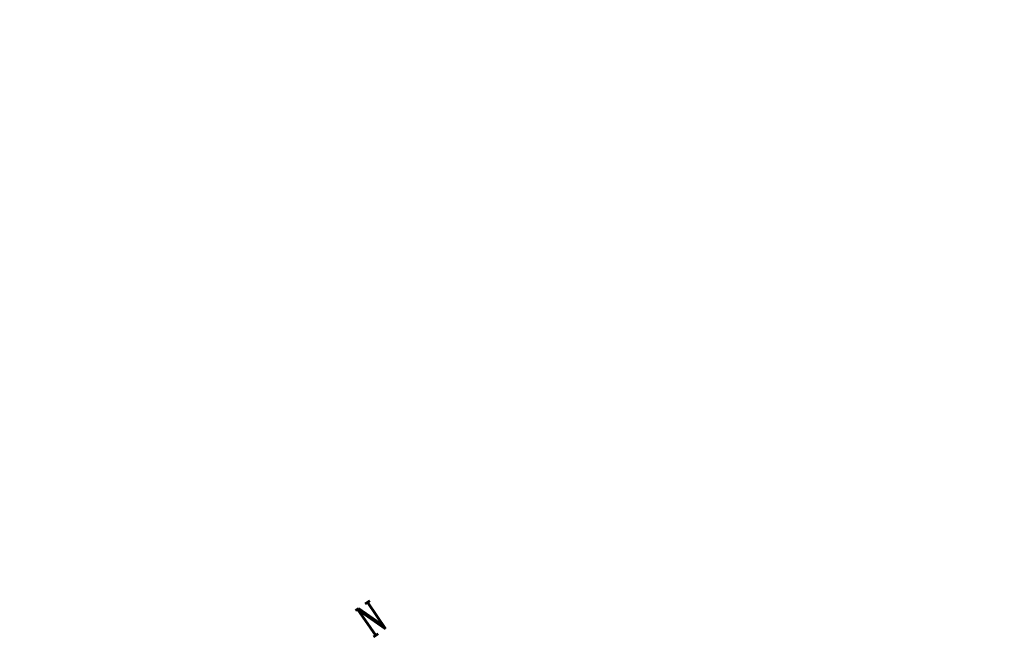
# Model space of a CAD drawing. Header units: millimetres. Extents: x -446952 to 537903, y -185749 to 168493.
# Tile 3 of 155: x -374168 to -229947, y -12374 to 78059. Entities that reach past the tile are written whole.
import ezdxf
from ezdxf.xclip import XClip

# ---------------------------------------------------------------- set-up
doc = ezdxf.new("R2010")
doc.units = ezdxf.units.MM
doc.header["$MEASUREMENT"] = 0
doc.header["$XCLIPFRAME"] = 0
doc.linetypes.add('Wipeout_Contour', pattern=[1000, 0, -1000])
for name, color, linetype in [('02 AF-17-0322 ZAE POMME- CHANTIER-2018-09-26_2_0', 7, 'Continuous'), ('02 AF-17-0322 ZAE POMME- CHANTIER-2018-09-26_2_2D - Dessins placés - Géomètre.2D', 7, 'Continuous'), ('2D - Dessins placés - Géomètre.2D', 7, 'Continuous')]:
    doc.layers.add(name, color=color, linetype=linetype)
doc.styles.add('STYLE_GENERE_7', font='RomanC.shx')

# ---------------------------------------------------------------- blocks, each defined once
blk = doc.blocks.new('Dessin_1_2', base_point=(-56559339, -2771872408))
at = {"color": 254, "linetype": 'Wipeout_Contour', "lineweight": 0, "ltscale": 2094265.569888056}
blk.add_wipeout([(-446952, -185749), (537903, -185749), (537903, 168493), (-446952, 168064)], dxfattribs=at).dxf.layer = '02 AF-17-0322 ZAE POMME- CHANTIER-2018-09-26_2_2D - Dessins placés - Géomètre.2D'
at = {"layer": '02 AF-17-0322 ZAE POMME- CHANTIER-2018-09-26_2_0', "color": 7, "linetype": 'Continuous', "lineweight": 15, "insert": (-322559, -12481), "char_height": 4687.5, "attachment_point": 7, "rotation": 34.52707, "style": 'STYLE_GENERE_7'}
blk.add_mtext('\\A1;{\\W0.666667x;\\pql;\\FRomanC.shx;N}', dxfattribs=at)

msp = doc.modelspace()

# ---------------------------------------------------------------- block references
at = {"layer": '2D - Dessins placés - Géomètre.2D', "color": 7, "linetype": 'Continuous', "lineweight": 40}
ref = msp.add_blockref('Dessin_1_2', (-56559339, -2771872408), dxfattribs=at)
XClip(ref).set_block_clipping_path([(-446952.2139278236, -185748.9586169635), (537903.0822630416, -185748.9586169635), (537903.0822630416, 168492.6257651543), (-446952.2139278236, 168063.6339895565)])

doc.saveas('drawing.dxf')
